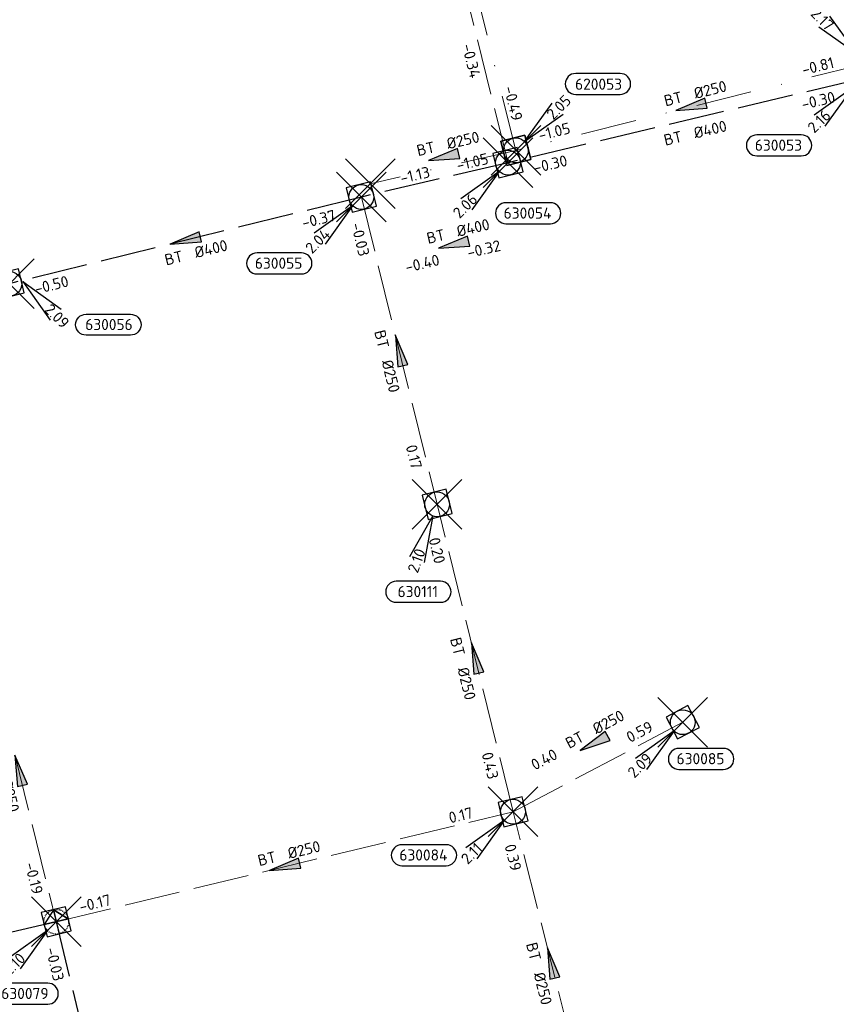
# Model space of a CAD drawing. Header units: metres. Extents: x 153343 to 157271, y 461673 to 467005.
# Tile 176 of 191: x 157018 to 157117, y 464461 to 464580. Entities that reach past the tile are written whole.
import ezdxf
from ezdxf.enums import TextEntityAlignment as Align

# ---------------------------------------------------------------- set-up
doc = ezdxf.new("R2010")
doc.units = ezdxf.units.M
doc.header["$LTSCALE"] = 0.75
doc.header["$PDMODE"] = 3
doc.header["$PDSIZE"] = 3
for name, pattern in [('HIDDENX2', [0.75, 0.5, -0.25]), ('RI-HWA_BETON', [11.4, 9, -2.4]), ('RI-VWA_BETON', [19, 9, -5, 0, -5])]:
    doc.linetypes.add(name, pattern=pattern)
doc.layers.get('0').update_dxf_attribs({"lineweight": 25})
doc.layers.get('defpoints').update_dxf_attribs({"lineweight": 25})
for name, color, linetype in [('B-OI-RI-HWA_OVERSTORTLEIDING_BETON_400-G', 151, 'Continuous'), ('B-OI-RI-HWA_PUTNUMMER-S @ 0.75', 151, 'Continuous'), ('B-OI-RI-HWA_RIOOLPUT_OVERSTORTPUT-S @ 0.75', 151, 'Continuous'), ('B-OI-RI-HWA_TRANSPORTLEIDING_BETON_400-G', 151, 'RI-HWA_BETON'), ('B-OI-RI-VWA_PUTNUMMER-S @ 0.75', 33, 'Continuous')]:
    doc.layers.add(name, color=color, linetype=linetype)
for name, color, linetype, lineweight in [('B-OI-RI-HWA_RIOOLPUT_INSPECTIEPUT-S', 151, 'Continuous', 25), ('B-OI-RI-HWA_STROOMRICHTING-S @ 0.75', 151, 'Continuous', 25), ('B-OI-RI-HWA_TRANSPORTLEIDING_BETON_250-G', 151, 'RI-HWA_BETON', 18), ('B-OI-RI-VWA_RIOOLPUT_INSPECTIEPUT_BETON-S', 33, 'Continuous', 25), ('B-OI-RI-VWA_STROOMRICHTING-S @ 0.75', 33, 'Continuous', 25), ('B-OI-RI-VWA_TRANSPORTLEIDING_BETON_250-G', 33, 'RI-VWA_BETON', 18)]:
    doc.layers.add(name, color=color, linetype=linetype, lineweight=lineweight)
doc.layers.add('inspectieput', color=7, linetype='Continuous', plot=False)
doc.layers.add('overstortput extern', color=7, linetype='Continuous', plot=False)
doc.styles.add('NLCS-ISO', font='isocpeur.ttf')

# ---------------------------------------------------------------- blocks, each defined once
blk = doc.blocks.new('*U1860')
at = {"ltscale": 0.1}
blk.add_hatch(color=256, dxfattribs=at).paths.add_polyline_path([(-2.5, 0), (2.5, -0.83), (2.5, 0.83)])
at = {"ltscale": 0.1, "flags": 128}
blk.add_lwpolyline([(-2.5, 0), (2.5, -0.83), (2.5, 0.83)], close=True, dxfattribs=at)
at = {"ltscale": 0.1, "style": 'NLCS-ISO'}
for tag, p in [('BOBL', (-16.18, -3.24)), ('MAT', (-1, -3.74))]:
    blk.add_attdef(tag, text='', height=1.8, dxfattribs=at).set_placement(p, align=Align.BOTTOM_RIGHT)
for tag, p in [('DIA', (1, -3.74)), ('BOBR', (15.23, -3.24))]:
    blk.add_attdef(tag, text='', height=1.8, dxfattribs=at).set_placement(p, align=Align.BOTTOM_LEFT)
at = {"layer": 'defpoints', "ltscale": 0.1, "style": 'NLCS-ISO', "flags": 1}
blk.add_attdef('JVA', text='', height=1.8, dxfattribs=at).set_placement((0, -1), align=Align.TOP_CENTER)
blk = doc.blocks.new('*U1861')
at = {"ltscale": 0.1}
blk.add_hatch(color=256, dxfattribs=at).paths.add_polyline_path([(-2.5, 0), (2.5, -0.83), (2.5, 0.83)])
at = {"ltscale": 0.1, "flags": 128}
blk.add_lwpolyline([(-2.5, 0), (2.5, -0.83), (2.5, 0.83)], close=True, dxfattribs=at)
at = {"ltscale": 0.1, "style": 'NLCS-ISO'}
for tag, p in [('BOBL', (-6.13, 0)), ('MAT', (-1, 0.5))]:
    blk.add_attdef(tag, text='', height=1.8, dxfattribs=at).set_placement(p, align=Align.BOTTOM_RIGHT)
for tag, p in [('DIA', (1, 0.5)), ('BOBR', (5.18, -3.24))]:
    blk.add_attdef(tag, text='', height=1.8, dxfattribs=at).set_placement(p, align=Align.BOTTOM_LEFT)
at = {"layer": 'defpoints', "ltscale": 0.1, "style": 'NLCS-ISO', "flags": 1}
blk.add_attdef('JVA', text='', height=1.8, dxfattribs=at).set_placement((0, -1), align=Align.TOP_CENTER)
blk = doc.blocks.new('*U1858')
at = {"ltscale": 0.1}
blk.add_hatch(color=256, dxfattribs=at).paths.add_polyline_path([(-2.5, 0), (2.5, -0.83), (2.5, 0.83)])
at = {"ltscale": 0.1, "flags": 128}
blk.add_lwpolyline([(-2.5, 0), (2.5, -0.83), (2.5, 0.83)], close=True, dxfattribs=at)
at = {"ltscale": 0.1, "style": 'NLCS-ISO'}
for tag, p in [('BOBL', (-15.81, -3.24)), ('MAT', (-1, -3.74))]:
    blk.add_attdef(tag, text='', height=1.8, dxfattribs=at).set_placement(p, align=Align.BOTTOM_RIGHT)
for tag, p in [('DIA', (1, -3.74)), ('BOBR', (14.86, -3.24))]:
    blk.add_attdef(tag, text='', height=1.8, dxfattribs=at).set_placement(p, align=Align.BOTTOM_LEFT)
at = {"layer": 'defpoints', "ltscale": 0.1, "style": 'NLCS-ISO', "flags": 1}
blk.add_attdef('JVA', text='', height=1.8, dxfattribs=at).set_placement((0, -1), align=Align.TOP_CENTER)
blk = doc.blocks.new('*U1853')
at = {"ltscale": 0.1}
blk.add_hatch(color=256, dxfattribs=at).paths.add_polyline_path([(-2.5, 0), (2.5, -0.83), (2.5, 0.83)])
at = {"ltscale": 0.1, "flags": 128}
blk.add_lwpolyline([(-2.5, 0), (2.5, -0.83), (2.5, 0.83)], close=True, dxfattribs=at)
at = {"ltscale": 0.1, "style": 'NLCS-ISO'}
for tag, p in [('BOBL', (-28.53, 0)), ('MAT', (-1, 0.5))]:
    blk.add_attdef(tag, text='', height=1.8, dxfattribs=at).set_placement(p, align=Align.BOTTOM_RIGHT)
for tag, p in [('DIA', (1, 0.5)), ('BOBR', (27.58, -0.01))]:
    blk.add_attdef(tag, text='', height=1.8, dxfattribs=at).set_placement(p, align=Align.BOTTOM_LEFT)
at = {"layer": 'defpoints', "ltscale": 0.1, "style": 'NLCS-ISO', "flags": 1}
blk.add_attdef('JVA', text='', height=1.8, dxfattribs=at).set_placement((0, -1), align=Align.TOP_CENTER)
blk = doc.blocks.new('*U1854')
at = {"ltscale": 0.1}
blk.add_hatch(color=256, dxfattribs=at).paths.add_polyline_path([(-2.5, 0), (2.5, -0.83), (2.5, 0.83)])
at = {"ltscale": 0.1, "flags": 128}
blk.add_lwpolyline([(-2.5, 0), (2.5, -0.83), (2.5, 0.83)], close=True, dxfattribs=at)
at = {"ltscale": 0.1, "style": 'NLCS-ISO'}
for tag, p in [('BOBL', (-15.86, -3.24)), ('MAT', (-1, -3.74))]:
    blk.add_attdef(tag, text='', height=1.8, dxfattribs=at).set_placement(p, align=Align.BOTTOM_RIGHT)
for tag, p in [('DIA', (1, -3.74)), ('BOBR', (14.91, -3.24))]:
    blk.add_attdef(tag, text='', height=1.8, dxfattribs=at).set_placement(p, align=Align.BOTTOM_LEFT)
at = {"layer": 'defpoints', "ltscale": 0.1, "style": 'NLCS-ISO', "flags": 1}
blk.add_attdef('JVA', text='', height=1.8, dxfattribs=at).set_placement((0, -1), align=Align.TOP_CENTER)
blk = doc.blocks.new('*U1849')
at = {"ltscale": 0.1}
blk.add_hatch(color=256, dxfattribs=at).paths.add_polyline_path([(-2.5, 0), (2.5, -0.83), (2.5, 0.83)])
at = {"ltscale": 0.1, "flags": 128}
blk.add_lwpolyline([(-2.5, 0), (2.5, -0.83), (2.5, 0.83)], close=True, dxfattribs=at)
at = {"ltscale": 0.1, "style": 'NLCS-ISO'}
for tag, p in [('BOBL', (-15.83, -3.24)), ('MAT', (-1, -3.74))]:
    blk.add_attdef(tag, text='', height=1.8, dxfattribs=at).set_placement(p, align=Align.BOTTOM_RIGHT)
for tag, p in [('DIA', (1, -3.74)), ('BOBR', (14.88, -3.24))]:
    blk.add_attdef(tag, text='', height=1.8, dxfattribs=at).set_placement(p, align=Align.BOTTOM_LEFT)
at = {"layer": 'defpoints', "ltscale": 0.1, "style": 'NLCS-ISO', "flags": 1}
blk.add_attdef('JVA', text='', height=1.8, dxfattribs=at).set_placement((0, -1), align=Align.TOP_CENTER)
blk = doc.blocks.new('*U1844')
at = {"ltscale": 0.1}
blk.add_hatch(color=256, dxfattribs=at).paths.add_polyline_path([(-2.5, 0), (2.5, -0.83), (2.5, 0.83)])
at = {"ltscale": 0.1, "flags": 128}
blk.add_lwpolyline([(-2.5, 0), (2.5, -0.83), (2.5, 0.83)], close=True, dxfattribs=at)
at = {"ltscale": 0.1, "style": 'NLCS-ISO'}
for tag, p in [('BOBL', (-16.17, -3.24)), ('MAT', (-1, -3.74))]:
    blk.add_attdef(tag, text='', height=1.8, dxfattribs=at).set_placement(p, align=Align.BOTTOM_RIGHT)
for tag, p in [('DIA', (1, -3.74)), ('BOBR', (15.22, -3.24))]:
    blk.add_attdef(tag, text='', height=1.8, dxfattribs=at).set_placement(p, align=Align.BOTTOM_LEFT)
at = {"layer": 'defpoints', "ltscale": 0.1, "style": 'NLCS-ISO', "flags": 1}
blk.add_attdef('JVA', text='', height=1.8, dxfattribs=at).set_placement((0, -1), align=Align.TOP_CENTER)
blk = doc.blocks.new('*U1845')
at = {"ltscale": 0.1}
blk.add_hatch(color=256, dxfattribs=at).paths.add_polyline_path([(-2.5, 0), (2.5, -0.83), (2.5, 0.83)])
at = {"ltscale": 0.1, "flags": 128}
blk.add_lwpolyline([(-2.5, 0), (2.5, -0.83), (2.5, 0.83)], close=True, dxfattribs=at)
at = {"ltscale": 0.1, "style": 'NLCS-ISO'}
for tag, p in [('BOBL', (-19.88, -3.24)), ('MAT', (-1, -3.74))]:
    blk.add_attdef(tag, text='', height=1.8, dxfattribs=at).set_placement(p, align=Align.BOTTOM_RIGHT)
for tag, p in [('DIA', (1, -3.74)), ('BOBR', (18.94, -3.24))]:
    blk.add_attdef(tag, text='', height=1.8, dxfattribs=at).set_placement(p, align=Align.BOTTOM_LEFT)
at = {"layer": 'defpoints', "ltscale": 0.1, "style": 'NLCS-ISO', "flags": 1}
blk.add_attdef('JVA', text='', height=1.8, dxfattribs=at).set_placement((0, -1), align=Align.TOP_CENTER)
blk = doc.blocks.new('*U1846')
at = {"ltscale": 0.1}
blk.add_hatch(color=256, dxfattribs=at).paths.add_polyline_path([(2.5, 0), (-2.5, -0.83), (-2.5, 0.83)])
at = {"ltscale": 0.1, "flags": 128}
blk.add_lwpolyline([(2.5, 0), (-2.5, -0.83), (-2.5, 0.83)], close=True, dxfattribs=at)
at = {"ltscale": 0.1, "style": 'NLCS-ISO'}
for tag, p in [('BOBL', (-36.88, -3.24)), ('MAT', (-1, -3.74))]:
    blk.add_attdef(tag, text='', height=1.8, dxfattribs=at).set_placement(p, align=Align.BOTTOM_RIGHT)
for tag, p in [('DIA', (1, -3.74)), ('BOBR', (26.06, -3.22))]:
    blk.add_attdef(tag, text='', height=1.8, dxfattribs=at).set_placement(p, align=Align.BOTTOM_LEFT)
at = {"layer": 'defpoints', "ltscale": 0.1, "style": 'NLCS-ISO', "flags": 1}
blk.add_attdef('JVA', text='', height=1.8, dxfattribs=at).set_placement((0, -1), align=Align.TOP_CENTER)
blk = doc.blocks.new('*U1847')
at = {"ltscale": 0.1}
blk.add_hatch(color=256, dxfattribs=at).paths.add_polyline_path([(-2.5, 0), (2.5, -0.83), (2.5, 0.83)])
at = {"ltscale": 0.1, "flags": 128}
blk.add_lwpolyline([(-2.5, 0), (2.5, -0.83), (2.5, 0.83)], close=True, dxfattribs=at)
at = {"ltscale": 0.1, "style": 'NLCS-ISO'}
for tag, p in [('MAT', (-1, 0.5)), ('BOBL', (-2.8, -3.24))]:
    blk.add_attdef(tag, text='', height=1.8, dxfattribs=at).set_placement(p, align=Align.BOTTOM_RIGHT)
for tag, p in [('DIA', (1, 0.5)), ('BOBR', (1.86, -3.24))]:
    blk.add_attdef(tag, text='', height=1.8, dxfattribs=at).set_placement(p, align=Align.BOTTOM_LEFT)
at = {"layer": 'defpoints', "ltscale": 0.1, "style": 'NLCS-ISO', "flags": 1}
blk.add_attdef('JVA', text='', height=1.8, dxfattribs=at).set_placement((0, -1), align=Align.TOP_CENTER)
blk = doc.blocks.new('*U1843')
at = {"ltscale": 0.1, "style": 'NLCS-ISO'}
for tag, p in [('BOBL', (-19.91, -3.24)), ('MAT', (-1, -3.74))]:
    blk.add_attdef(tag, text='', height=1.8, dxfattribs=at).set_placement(p, align=Align.BOTTOM_RIGHT)
for tag, p in [('DIA', (1, -3.74)), ('BOBR', (18.96, -3.23))]:
    blk.add_attdef(tag, text='', height=1.8, dxfattribs=at).set_placement(p, align=Align.BOTTOM_LEFT)
at = {"layer": 'defpoints', "ltscale": 0.1, "style": 'NLCS-ISO', "flags": 1}
blk.add_attdef('JVA', text='', height=1.8, dxfattribs=at).set_placement((0, -1), align=Align.TOP_CENTER)
blk = doc.blocks.new('*U1769')
at = {"ltscale": 0.1}
blk.add_hatch(color=256, dxfattribs=at).paths.add_polyline_path([(2.5, 0), (-2.5, -0.83), (-2.5, 0.83)])
at = {"ltscale": 0.1, "flags": 128}
blk.add_lwpolyline([(2.5, 0), (-2.5, -0.83), (-2.5, 0.83)], close=True, dxfattribs=at)
at = {"ltscale": 0.1, "style": 'NLCS-ISO'}
for tag, p in [('BOBL', (-35.28, 0)), ('MAT', (-1, 0.5))]:
    blk.add_attdef(tag, text='', height=1.8, dxfattribs=at).set_placement(p, align=Align.BOTTOM_RIGHT)
for tag, p in [('DIA', (1, 0.5)), ('BOBR', (34.34, -0.02))]:
    blk.add_attdef(tag, text='', height=1.8, dxfattribs=at).set_placement(p, align=Align.BOTTOM_LEFT)
at = {"layer": 'defpoints', "ltscale": 0.1, "style": 'NLCS-ISO', "flags": 1}
blk.add_attdef('JVA', text='', height=1.8, dxfattribs=at).set_placement((0, -1), align=Align.TOP_CENTER)
blk = doc.blocks.new('*U1770')
at = {"ltscale": 0.1}
blk.add_hatch(color=256, dxfattribs=at).paths.add_polyline_path([(-2.5, 0), (2.5, -0.83), (2.5, 0.83)])
at = {"ltscale": 0.1, "flags": 128}
blk.add_lwpolyline([(-2.5, 0), (2.5, -0.83), (2.5, 0.83)], close=True, dxfattribs=at)
at = {"ltscale": 0.1, "style": 'NLCS-ISO'}
for tag, p in [('MAT', (-1, 0.5)), ('BOBL', (-2.71, -3.24))]:
    blk.add_attdef(tag, text='', height=1.8, dxfattribs=at).set_placement(p, align=Align.BOTTOM_RIGHT)
for tag, p in [('DIA', (1, 0.5)), ('BOBR', (1.76, -3.24))]:
    blk.add_attdef(tag, text='', height=1.8, dxfattribs=at).set_placement(p, align=Align.BOTTOM_LEFT)
at = {"layer": 'defpoints', "ltscale": 0.1, "style": 'NLCS-ISO', "flags": 1}
blk.add_attdef('JVA', text='', height=1.8, dxfattribs=at).set_placement((0, -1), align=Align.TOP_CENTER)
blk = doc.blocks.new('*U1757')
at = {"ltscale": 0.1}
blk.add_hatch(color=256, dxfattribs=at).paths.add_polyline_path([(-2.5, 0), (2.5, -0.83), (2.5, 0.83)])
at = {"ltscale": 0.1, "flags": 128}
blk.add_lwpolyline([(-2.5, 0), (2.5, -0.83), (2.5, 0.83)], close=True, dxfattribs=at)
at = {"ltscale": 0.1, "style": 'NLCS-ISO'}
for tag, p in [('BOBL', (-19.75, 0)), ('MAT', (-1, 0.5))]:
    blk.add_attdef(tag, text='', height=1.8, dxfattribs=at).set_placement(p, align=Align.BOTTOM_RIGHT)
for tag, p in [('DIA', (1, 0.5)), ('BOBR', (18.8, 0))]:
    blk.add_attdef(tag, text='', height=1.8, dxfattribs=at).set_placement(p, align=Align.BOTTOM_LEFT)
at = {"layer": 'defpoints', "ltscale": 0.1, "style": 'NLCS-ISO', "flags": 1}
blk.add_attdef('JVA', text='', height=1.8, dxfattribs=at).set_placement((0, -1), align=Align.TOP_CENTER)
blk = doc.blocks.new('B-SRI-PUT_HWA-SO')
at = {"lineweight": -3, "flags": 128}
blk.add_lwpolyline([(-2, -2), (2, -2), (2, 2), (-2, 2)], close=True, dxfattribs=at)
at = {"lineweight": -3}
blk.add_circle((0, 0), 2, dxfattribs=at)
blk = doc.blocks.new('*U986')
for q in [(-7.6, -5.83), (-5.83, -7.6)]:
    blk.add_line((-1.41, -1.41), q)
blk.add_lwpolyline([(-0.63, -7.61), (6.53, -7.61, 1), (6.53, -4.22), (-0.63, -4.22, 1)], format="xyb", close=True)
at = {"ltscale": 0.1, "style": 'NLCS-ISO'}
blk.add_attdef('PUTHGT', text='', height=1.8, rotation=45, dxfattribs=at).set_placement((-8.44, -8.48), align=Align.MIDDLE_LEFT)
blk.add_attdef('PUTNR', text='', height=1.8, dxfattribs=at).set_placement((2.85, -4.08), align=Align.MIDDLE_CENTER)
blk = doc.blocks.new('*U1008')
for q in [(-7.6, -5.83), (-5.83, -7.6)]:
    blk.add_line((-1.41, -1.41), q)
blk.add_lwpolyline([(-17.93, -8.7), (-10.77, -8.7, 1), (-10.77, -5.32), (-17.93, -5.32, 1)], format="xyb", close=True)
at = {"ltscale": 0.1, "style": 'NLCS-ISO'}
blk.add_attdef('PUTHGT', text='', height=1.8, rotation=45, dxfattribs=at).set_placement((-8.44, -8.48), align=Align.MIDDLE_LEFT)
blk.add_attdef('PUTNR', text='', height=1.8, dxfattribs=at).set_placement((-14.45, -5.18), align=Align.MIDDLE_CENTER)
blk = doc.blocks.new('B-SRI-PUT_OVERSTORT-SO')
at = {"ltscale": 0.1}
for p, q in [((0, 2), (-2, 0)), ((0, 2), (0, -2)), ((0, 2), (2, 0)), ((2, 0), (-2, 0))]:
    blk.add_line(p, q, dxfattribs=at)
at = {"lineweight": -3, "flags": 128}
blk.add_lwpolyline([(-2, -2), (2, -2), (2, 2), (-2, 2)], close=True, dxfattribs=at)
at = {"ltscale": 0.1, "flags": 128}
blk.add_lwpolyline([(0, 2), (-2, 0), (2, 0)], close=True, dxfattribs=at)
at = {"linetype": 'HIDDENX2', "lineweight": -3, "ltscale": 0.25}
blk.add_circle((0, 0), 2, dxfattribs=at)
blk = doc.blocks.new('*U1004')
for q in [(-7.6, -5.83), (-5.83, -7.6)]:
    blk.add_line((-1.41, -1.41), q)
blk.add_lwpolyline([(-8.53, -13.29), (-1.37, -13.29, 1), (-1.37, -9.9), (-8.53, -9.9, 1)], format="xyb", close=True)
at = {"ltscale": 0.1, "style": 'NLCS-ISO'}
blk.add_attdef('PUTHGT', text='', height=1.8, rotation=45, dxfattribs=at).set_placement((-8.44, -8.48), align=Align.MIDDLE_LEFT)
blk.add_attdef('PUTNR', text='', height=1.8, dxfattribs=at).set_placement((-5.05, -9.76), align=Align.MIDDLE_CENTER)
blk = doc.blocks.new('*U1006')
for q in [(-4.46, -8.48), (-2.11, -9.35)]:
    blk.add_line((-0.69, -1.88), q)
blk.add_lwpolyline([(-6.6, -15.79), (0.56, -15.79, 1), (0.56, -12.41), (-6.6, -12.41, 1)], format="xyb", close=True)
at = {"ltscale": 0.1, "style": 'NLCS-ISO'}
blk.add_attdef('PUTHGT', text='', height=1.8, rotation=69.7859, dxfattribs=at).set_placement((-4.11, -11.24), align=Align.MIDDLE_LEFT)
blk.add_attdef('PUTNR', text='', height=1.8, dxfattribs=at).set_placement((-3.13, -12.27), align=Align.MIDDLE_CENTER)
blk = doc.blocks.new('*U1007')
for q in [(5.83, -7.6), (7.6, -5.83)]:
    blk.add_line((1.41, -1.41), q)
blk.add_lwpolyline([(18.77, -10.04), (11.61, -10.04, -1), (11.61, -6.66), (18.77, -6.66, -1)], format="xyb", close=True)
at = {"ltscale": 0.1, "style": 'NLCS-ISO'}
blk.add_attdef('PUTHGT', text='', height=1.8, rotation=315, dxfattribs=at).set_placement((5.39, -5.43), align=Align.MIDDLE_LEFT)
blk.add_attdef('PUTNR', text='', height=1.8, dxfattribs=at).set_placement((15.29, -6.52), align=Align.MIDDLE_CENTER)
blk = doc.blocks.new('*U241')
for q in [(-7.6, -5.83), (-5.83, -7.6)]:
    blk.add_line((-1.41, -1.41), q)
blk.add_lwpolyline([(-16.81, -12.39), (-9.65, -12.39, 1), (-9.65, -9.01), (-16.81, -9.01, 1)], format="xyb", close=True)
at = {"ltscale": 0.1, "style": 'NLCS-ISO'}
blk.add_attdef('PUTHGT', text='', height=1.8, rotation=45, dxfattribs=at).set_placement((-8.44, -8.48), align=Align.MIDDLE_LEFT)
blk.add_attdef('PUTNR', text='', height=1.8, dxfattribs=at).set_placement((-13.33, -8.87), align=Align.MIDDLE_CENTER)
blk = doc.blocks.new('*U1001')
for q in [(-7.6, -5.83), (-5.83, -7.6)]:
    blk.add_line((-1.41, -1.41), q)
blk.add_lwpolyline([(-0.33, -9.84), (6.83, -9.84, 1), (6.83, -6.46), (-0.33, -6.46, 1)], format="xyb", close=True)
at = {"ltscale": 0.1, "style": 'NLCS-ISO'}
blk.add_attdef('PUTHGT', text='', height=1.8, rotation=45, dxfattribs=at).set_placement((-8.44, -8.48), align=Align.MIDDLE_LEFT)
blk.add_attdef('PUTNR', text='', height=1.8, dxfattribs=at).set_placement((3.14, -6.32), align=Align.MIDDLE_CENTER)
blk = doc.blocks.new('*U43')
for q in [(5.83, 7.6), (7.6, 5.83)]:
    blk.add_line((1.41, 1.41), q)
blk.add_lwpolyline([(16.81, 12.39), (9.65, 12.39, 1), (9.65, 9.01), (16.81, 9.01, 1)], format="xyb", close=True)
at = {"ltscale": 0.1, "style": 'NLCS-ISO'}
blk.add_attdef('PUTHGT', text='', height=1.8, rotation=45, dxfattribs=at).set_placement((5.39, 5.43), align=Align.MIDDLE_LEFT)
blk.add_attdef('PUTNR', text='', height=1.8, dxfattribs=at).set_placement((13.33, 10.67), align=Align.MIDDLE_CENTER)
blk = doc.blocks.new('*U260')
for q in [(-5.83, 7.6), (-7.6, 5.83)]:
    blk.add_line((-1.41, 1.41), q)
blk.add_lwpolyline([(-16.81, 12.39), (-9.65, 12.39, -1), (-9.65, 9.01), (-16.81, 9.01, -1)], format="xyb", close=True)
at = {"ltscale": 0.1, "style": 'NLCS-ISO'}
blk.add_attdef('PUTNR', text='', height=1.8, dxfattribs=at).set_placement((-13.33, 10.67), align=Align.MIDDLE_CENTER)
blk.add_attdef('PUTHGT', text='', height=1.8, rotation=315, dxfattribs=at).set_placement((-8.44, 8.48), align=Align.MIDDLE_LEFT)
blk = doc.blocks.new('B-SRI-PUT_VWA-SO')
at = {"flags": 128}
blk.add_lwpolyline([(-2, 2), (2, 2), (2, -2), (-2, -2)], close=True, dxfattribs=at)
at = {"lineweight": -3, "flags": 128}
blk.add_lwpolyline([(2, -2), (2, 2), (-2, 2), (-2, -2)], close=True, dxfattribs=at)
at = {"lineweight": -3}
blk.add_circle((0, 0), 2, dxfattribs=at)

msp = doc.modelspace()

# ---------------------------------------------------------------- linework, layer by layer
at = {"layer": 'B-OI-RI-HWA_OVERSTORTLEIDING_BETON_400-G', "transparency": 33554610}
msp.add_line((157022.68, 464471.12), (157014.33, 464469.16), dxfattribs=at)
at = {"layer": 'B-OI-RI-HWA_TRANSPORTLEIDING_BETON_250-G', "transparency": 33554610}
for p, q in [((157077.29, 464562.88), (157060.54, 464630.16)), ((157059.56, 464558.73), (157068.72, 464521.58)), ((157077.9, 464484.42), (157068.72, 464521.58)), ((157013.61, 464507.76), (157022.68, 464471.12)), ((157077.9, 464484.42), (157098.42, 464495.24)), ((157022.68, 464471.12), (157077.9, 464484.42)), ((157087.12, 464447.85), (157077.9, 464484.42))]:
    msp.add_line(p, q, dxfattribs=at)
at = {"layer": 'B-OI-RI-HWA_TRANSPORTLEIDING_BETON_400-G', "transparency": 33554610}
for p, q in [((157119.98, 464573), (157077.29, 464562.88)), ((157077.29, 464562.88), (157059.56, 464558.73)), ((157059.56, 464558.73), (157017, 464548.24)), ((157022.68, 464471.12), (157031.51, 464434.37))]:
    msp.add_line(p, q, dxfattribs=at)
at = {"layer": 'B-OI-RI-VWA_TRANSPORTLEIDING_BETON_250-G', "transparency": 33554610}
for p, q in [((157078.24, 464564.37), (157062, 464629.3)), ((157120.58, 464574.89), (157078.24, 464564.37)), ((157078.24, 464564.37), (157060.63, 464560.34))]:
    msp.add_line(p, q, dxfattribs=at)
at = {"layer": 'inspectieput', "color": 0, "transparency": 33554610}
for p in [(157078.24, 464564.37), (157077.29, 464562.88), (157060.63, 464560.34), (157059.56, 464558.73), (157017, 464548.24), (157068.72, 464521.58), (157098.42, 464495.24), (157077.9, 464484.42)]:
    msp.add_point(p, dxfattribs=at)
at = {"layer": 'overstortput extern', "color": 0, "transparency": 33554610}
msp.add_point((157022.68, 464471.12), dxfattribs=at)

# ---------------------------------------------------------------- block references
at = {"layer": 'B-OI-RI-HWA_PUTNUMMER-S @ 0.75', "color": 0, "transparency": 33554610}
ref = msp.add_blockref('*U241', (157119.98, 464573), dxfattribs=dict(at, xscale=0.75, yscale=0.75, zscale=0.75))
ref.add_attrib('PUTNR', '630053', dxfattribs={"layer": '0', "ltscale": 0.1, "height": 1.35, "style": 'NLCS-ISO'}).set_placement((157109.98, 464565), align=Align.MIDDLE_CENTER)
ref.add_attrib('PUTHGT', '2.16', dxfattribs={"layer": '0', "ltscale": 0.1, "height": 1.35, "rotation": 45, "style": 'NLCS-ISO'}).set_placement((157113.84, 464566.83), align=Align.MIDDLE_LEFT)
ref = msp.add_blockref('*U1001', (157077.29, 464562.88), dxfattribs=dict(at, xscale=0.75, yscale=0.75, zscale=0.75))
ref.add_attrib('PUTNR', '630054', dxfattribs={"layer": '0', "ltscale": 0.1, "height": 1.35, "style": 'NLCS-ISO'}).set_placement((157079.65, 464556.79), align=Align.MIDDLE_CENTER)
ref.add_attrib('PUTHGT', '2.06', dxfattribs={"layer": '0', "ltscale": 0.1, "height": 1.35, "rotation": 45, "style": 'NLCS-ISO'}).set_placement((157070.96, 464556.52), align=Align.MIDDLE_LEFT)
ref = msp.add_blockref('*U241', (157059.56, 464558.73), dxfattribs=dict(at, xscale=0.75, yscale=0.75, zscale=0.75))
ref.add_attrib('PUTNR', '630055', dxfattribs={"layer": '0', "ltscale": 0.1, "height": 1.35, "style": 'NLCS-ISO'}).set_placement((157049.56, 464550.73), align=Align.MIDDLE_CENTER)
ref.add_attrib('PUTHGT', '2.04', dxfattribs={"layer": '0', "ltscale": 0.1, "height": 1.35, "rotation": 45, "style": 'NLCS-ISO'}).set_placement((157053.13, 464552.27), align=Align.MIDDLE_LEFT)
ref = msp.add_blockref('*U1007', (157017.58, 464549.56), dxfattribs=dict(at, xscale=0.75, yscale=0.75, zscale=0.75))
ref.add_attrib('PUTNR', '630056', dxfattribs={"layer": '0', "ltscale": 0.1, "height": 1.35, "style": 'NLCS-ISO'}).set_placement((157029.05, 464543.32), align=Align.MIDDLE_CENTER)
ref.add_attrib('PUTHGT', '2.09', dxfattribs={"layer": '0', "ltscale": 0.1, "height": 1.35, "rotation": 315, "style": 'NLCS-ISO'}).set_placement((157021.62, 464545.48), align=Align.MIDDLE_LEFT)
ref = msp.add_blockref('*U1006', (157068.72, 464521.58), dxfattribs=dict(at, xscale=0.75, yscale=0.75, zscale=0.75))
ref.add_attrib('PUTNR', '630111', dxfattribs={"layer": '0', "ltscale": 0.1, "height": 1.35, "style": 'NLCS-ISO'}).set_placement((157066.38, 464511.03), align=Align.MIDDLE_CENTER)
ref.add_attrib('PUTHGT', '2.10', dxfattribs={"layer": '0', "ltscale": 0.1, "height": 1.35, "rotation": 69.7859, "style": 'NLCS-ISO'}).set_placement((157065.73, 464513.4), align=Align.MIDDLE_LEFT)
ref = msp.add_blockref('*U986', (157098.42, 464495.24), dxfattribs=dict(at, xscale=0.75, yscale=0.75, zscale=0.75))
ref.add_attrib('PUTNR', '630085', dxfattribs={"layer": '0', "ltscale": 0.1, "height": 1.35, "style": 'NLCS-ISO'}).set_placement((157100.56, 464490.83), align=Align.MIDDLE_CENTER)
ref.add_attrib('PUTHGT', '2.09', dxfattribs={"layer": '0', "ltscale": 0.1, "height": 1.35, "rotation": 45, "style": 'NLCS-ISO'}).set_placement((157092.09, 464488.88), align=Align.MIDDLE_LEFT)
ref = msp.add_blockref('*U1008', (157077.9, 464484.42), dxfattribs=dict(at, xscale=0.75, yscale=0.75, zscale=0.75))
ref.add_attrib('PUTNR', '630084', dxfattribs={"layer": '0', "ltscale": 0.1, "height": 1.35, "style": 'NLCS-ISO'}).set_placement((157067.06, 464479.19), align=Align.MIDDLE_CENTER)
ref.add_attrib('PUTHGT', '2.11', dxfattribs={"layer": '0', "ltscale": 0.1, "height": 1.35, "rotation": 45, "style": 'NLCS-ISO'}).set_placement((157071.95, 464478.44), align=Align.MIDDLE_LEFT)
ref = msp.add_blockref('*U1004', (157022.68, 464471.12), dxfattribs=dict(at, xscale=0.75, yscale=0.75, zscale=0.75))
ref.add_attrib('PUTNR', '630079', dxfattribs={"layer": '0', "ltscale": 0.1, "height": 1.35, "style": 'NLCS-ISO'}).set_placement((157018.89, 464462.45), align=Align.MIDDLE_CENTER)
ref.add_attrib('PUTHGT', '2.10', dxfattribs={"layer": '0', "ltscale": 0.1, "height": 1.35, "rotation": 45, "style": 'NLCS-ISO'}).set_placement((157016.54, 464464.95), align=Align.MIDDLE_LEFT)
at = {"layer": 'B-OI-RI-HWA_RIOOLPUT_INSPECTIEPUT-S', "transparency": 33554610}
for p, xscale, yscale, zscale, rotation in [((157077.29, 464562.88), 0.75, 0.75, 0.75, 103.9801242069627), ((157059.56, 464558.73), 0.75, 0.75, 0.75, 283.8510206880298), ((157017, 464548.24), 0.75, 0.75, 0.75, 103.8078133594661), ((157068.72, 464521.58), 0.7500000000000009, 0.7500000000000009, 0.7500000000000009, 283.8765040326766), ((157098.42, 464495.24), 0.7499999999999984, 0.7499999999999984, 0.7499999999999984, 207.8022532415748), ((157077.9, 464484.42), 0.7499999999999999, 0.7499999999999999, 0.7499999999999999, 103.8765040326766)]:
    msp.add_blockref('B-SRI-PUT_HWA-SO', p, dxfattribs=dict(at, xscale=xscale, yscale=yscale, zscale=zscale, rotation=rotation))
at = {"layer": 'B-OI-RI-HWA_RIOOLPUT_OVERSTORTPUT-S @ 0.75', "color": 0, "transparency": 33554610, "xscale": 0.75, "yscale": 0.75, "zscale": 0.75, "rotation": 13.54203130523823}
msp.add_blockref('B-SRI-PUT_OVERSTORT-SO', (157022.68, 464471.12), dxfattribs=at)
at = {"layer": 'B-OI-RI-HWA_STROOMRICHTING-S @ 0.75', "color": 0, "transparency": 33554610, "xscale": 0.75, "yscale": 0.75, "zscale": 0.75}
for name, p, rotation, values in [('*U1846', (157068.92, 464596.52), 283.9801242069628, {'MAT': 'BT', 'DIA': '%%c250', 'BOBL': '-0.08', 'BOBR': '-0.34'}), ('*U1843', (157098.64, 464567.94), 13.33623588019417, {'MAT': 'BT', 'DIA': '%%c400', 'BOBL': '-0.30', 'BOBR': '-0.30'}), ('*U1845', (157038.28, 464553.48), 13.84602966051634, {'MAT': 'BT', 'DIA': '%%c400', 'BOBL': '-0.50', 'BOBR': '-0.37'}), ('*U1847', (157070.7, 464552.97), 13.17385714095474, {'MAT': 'BT', 'DIA': '%%c400', 'BOBL': '-0.40', 'BOBR': '-0.32'}), ('*U1844', (157064.14, 464540.16), 283.8510206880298, {'MAT': 'BT', 'DIA': '%%c250', 'BOBL': '-0.03', 'BOBR': '0.17'}), ('*U1860', (157073.31, 464503), 283.8765040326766, {'MAT': 'BT', 'DIA': '%%c250', 'BOBL': '0.20', 'BOBR': '0.43'}), ('*U1849', (157018.14, 464489.44), 283.9037083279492, {'MAT': 'BT', 'DIA': '%%c250', 'BOBL': '-0.34', 'BOBR': '-0.19'}), ('*U1861', (157087.67, 464492.69), 27.80225324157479, {'MAT': 'BT', 'DIA': '%%c250', 'BOBL': '0.40', 'BOBR': '0.59'}), ('*U1853', (157050.29, 464477.77), 13.54203130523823, {'MAT': 'BT', 'DIA': '%%c250', 'BOBL': '-0.17', 'BOBR': '0.17'}), ('*U1858', (157082.51, 464466.14), 284.1504664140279, {'MAT': 'BT', 'DIA': '%%c250', 'BOBL': '0.39', 'BOBR': '0.51'}), ('*U1854', (157027.1, 464452.74), 283.5104739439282, {'MAT': 'BT', 'DIA': '%%c400', 'BOBL': '-0.03', 'BOBR': '0.22'})]:
    msp.add_blockref(name, p, dxfattribs=dict(at, rotation=rotation)).add_auto_attribs(values)
at = {"layer": 'B-OI-RI-VWA_PUTNUMMER-S @ 0.75', "color": 0, "transparency": 33554610, "xscale": 0.75, "yscale": 0.75, "zscale": 0.75}
for name, p, values in [('*U260', (157120.58, 464574.89), {'PUTNR': '620052', 'PUTHGT': '2.17'}), ('*U43', (157078.24, 464564.37), {'PUTNR': '620053', 'PUTHGT': '2.05'})]:
    msp.add_blockref(name, p, dxfattribs=at).add_auto_attribs(values)
at = {"layer": 'B-OI-RI-VWA_RIOOLPUT_INSPECTIEPUT_BETON-S', "transparency": 33554610, "xscale": 0.7499999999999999, "yscale": 0.7499999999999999, "zscale": 0.7499999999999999, "rotation": 104.0424721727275}
msp.add_blockref('B-SRI-PUT_VWA-SO', (157078.24, 464564.37), dxfattribs=at)
at = {"layer": 'B-OI-RI-VWA_STROOMRICHTING-S @ 0.75', "color": 0, "transparency": 33554610, "xscale": 0.75, "yscale": 0.75, "zscale": 0.75}
for name, p, rotation, values in [('*U1769', (157070.12, 464596.84), 284.0424721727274, {'MAT': 'BT', 'DIA': '%%c250', 'BOBL': '-0.10', 'BOBR': '-0.49'}), ('*U1757', (157099.41, 464569.63), 13.95342774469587, {'MAT': 'BT', 'DIA': '%%c250', 'BOBL': '-1.05', 'BOBR': '-0.81'}), ('*U1770', (157069.49, 464563.56), 12.89001918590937, {'MAT': 'BT', 'DIA': '%%c250', 'BOBL': '-1.13', 'BOBR': '-1.05'})]:
    msp.add_blockref(name, p, dxfattribs=dict(at, rotation=rotation)).add_auto_attribs(values)

doc.saveas('drawing.dxf')
